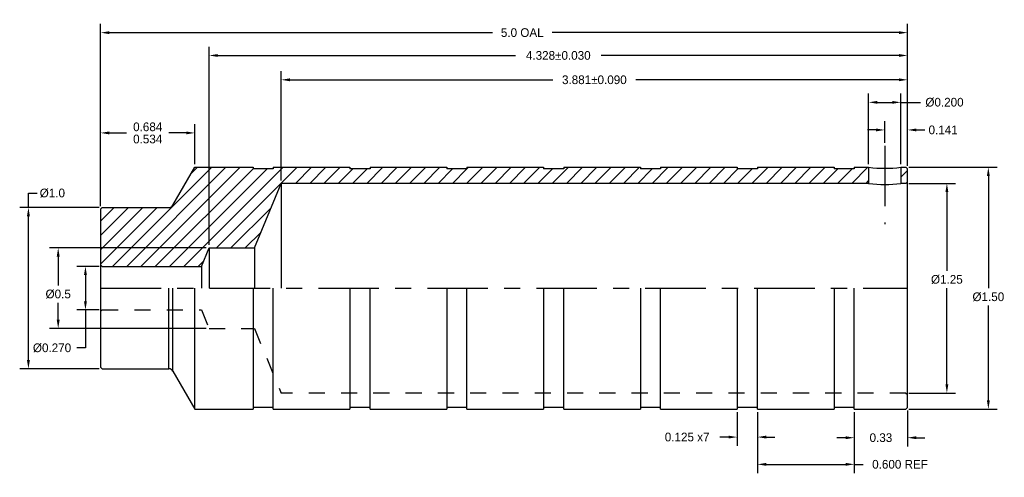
# Model space of a CAD drawing. Extents: x -6.32 to -0.22, y 14.51 to 17.35.
import ezdxf

# ---------------------------------------------------------------- set-up
doc = ezdxf.new("R2010")
doc.units = 0
doc.header["$LTSCALE"] = 0.5
doc.header["$MEASUREMENT"] = 0
doc.linetypes.add('CENTER2', pattern=[1.125, 0.75, -0.125, 0.125, -0.125])
doc.linetypes.add('HIDDEN2', pattern=[0.1875, 0.125, -0.0625])
doc.layers.get('DEFPOINTS').update_dxf_attribs({"linetype": 'CONTINUOUS'})
for name, color, linetype in [('CENTER', 1, 'CENTER2'), ('DIMENSION', 6, 'CONTINUOUS'), ('HATCH', 5, 'CONTINUOUS'), ('HIDDEN', 3, 'HIDDEN2'), ('OBJECT', 5, 'CONTINUOUS')]:
    doc.layers.add(name, color=color, linetype=linetype)
doc.dimstyles.get("Standard").update_dxf_attribs({"dimtxt": 0.18, "dimasz": 0.18, "dimexe": 0.18, "dimexo": 0.0625, "dimgap": 0.09, "dimtad": 0, "dimtih": 1, "dimtoh": 1, "dimdec": 3, "dimzin": 0, "dimdsep": 46, "dimtxsty": 'Standard', "dimcen": 0.09, "dimadec": 0, "dimazin": 0, "dimtfac": 1, "dimtdec": 4, "dimtofl": 0, "dimtmove": 0, "dimatfit": 3, "dimfxl": 1, "dimtolj": 1, "dimtzin": 0, "dimarcsym": 0})

# ---------------------------------------------------------------- blocks, each defined once
blk = doc.blocks.new('*D2')
at = {"layer": 'DEFPOINTS', "color": 0}
for p in [(-5.8095, 16.1858), (-6.2666, 15.1858), (-5.8095, 15.1858)]:
    blk.add_point(p, dxfattribs=at)
at = {"layer": 'DIMENSION', "color": 0, "lineweight": -2}
for p, q in [((-6.2666, 16.1858), (-6.2666, 16.2755)), ((-6.2666, 16.2755), (-6.2126, 16.2755)), ((-5.8282, 16.1858), (-6.3206, 16.1858)), ((-6.2666, 15.2398), (-6.2666, 16.1318)), ((-5.8282, 15.1858), (-6.3206, 15.1858))]:
    blk.add_line(p, q, dxfattribs=at)
at = {"layer": 'DIMENSION', "color": 0}
for points in [[(-6.2756, 16.1318), (-6.2576, 16.1318), (-6.2666, 16.1858)], [(-6.2756, 15.2398), (-6.2576, 15.2398), (-6.2666, 15.1858)]]:
    blk.add_solid(points, dxfattribs=at)
at = {"layer": 'DIMENSION', "color": 0, "insert": (-6.1181, 16.2755), "char_height": 0.054, "attachment_point": 5}
blk.add_mtext('\\A1;Ø1.0', dxfattribs=at)
blk = doc.blocks.new('*D3')
at = {"layer": 'DEFPOINTS', "color": 0}
for p in [(-5.2351, 16.649), (-5.2351, 16.4358), (-5.8195, 16.1758)]:
    blk.add_point(p, dxfattribs=at)
at = {"layer": 'DIMENSION', "color": 0, "lineweight": -2}
for p, q in [((-5.8195, 16.1946), (-5.8195, 16.703)), ((-5.2351, 16.4546), (-5.2351, 16.703)), ((-5.7655, 16.649), (-5.6578, 16.649)), ((-5.2891, 16.649), (-5.3968, 16.649))]:
    blk.add_line(p, q, dxfattribs=at)
at = {"layer": 'DIMENSION', "color": 0}
for points in [[(-5.7655, 16.658), (-5.7655, 16.64), (-5.8195, 16.649)], [(-5.2891, 16.658), (-5.2891, 16.64), (-5.2351, 16.649)]]:
    blk.add_solid(points, dxfattribs=at)
at = {"layer": 'DIMENSION', "color": 0, "insert": (-5.5273, 16.649), "char_height": 0.054, "attachment_point": 5}
blk.add_mtext('\\A1;\\S0.684^ 0.534;', dxfattribs=at)
blk = doc.blocks.new('*D4')
at = {"layer": 'DEFPOINTS', "color": 0}
for p in [(-0.8295, 16.3358), (-0.8295, 15.0358), (-0.5758, 15.0358)]:
    blk.add_point(p, dxfattribs=at)
at = {"layer": 'DIMENSION', "color": 0, "lineweight": -2}
for p, q in [((-0.8107, 16.3358), (-0.5218, 16.3358)), ((-0.5758, 16.2818), (-0.5758, 15.7938)), ((-0.5758, 15.0898), (-0.5758, 15.6858)), ((-0.8107, 15.0358), (-0.5218, 15.0358))]:
    blk.add_line(p, q, dxfattribs=at)
at = {"layer": 'DIMENSION', "color": 0}
for points in [[(-0.5848, 16.2818), (-0.5668, 16.2818), (-0.5758, 16.3358)], [(-0.5848, 15.0898), (-0.5668, 15.0898), (-0.5758, 15.0358)]]:
    blk.add_solid(points, dxfattribs=at)
at = {"layer": 'DIMENSION', "color": 0, "insert": (-0.5758, 15.7398), "char_height": 0.054, "attachment_point": 5}
blk.add_mtext('\\A1;Ø1.25', dxfattribs=at)
blk = doc.blocks.new('*D5')
at = {"layer": 'DEFPOINTS', "color": 0}
for p in [(-0.8295, 16.4358), (-0.8295, 14.9358), (-0.3189, 14.9358)]:
    blk.add_point(p, dxfattribs=at)
at = {"layer": 'DIMENSION', "color": 0, "lineweight": -2}
for p, q in [((-0.8107, 16.4358), (-0.2649, 16.4358)), ((-0.3189, 16.3818), (-0.3189, 15.6858)), ((-0.3189, 14.9898), (-0.3189, 15.5778)), ((-0.8107, 14.9358), (-0.2649, 14.9358))]:
    blk.add_line(p, q, dxfattribs=at)
at = {"layer": 'DIMENSION', "color": 0}
for points in [[(-0.3279, 16.3818), (-0.3099, 16.3818), (-0.3189, 16.4358)], [(-0.3279, 14.9898), (-0.3099, 14.9898), (-0.3189, 14.9358)]]:
    blk.add_solid(points, dxfattribs=at)
at = {"layer": 'DIMENSION', "color": 0, "insert": (-0.3189, 15.6318), "char_height": 0.054, "attachment_point": 5}
blk.add_mtext('\\A1;Ø1.50', dxfattribs=at)
blk = doc.blocks.new('*D6')
at = {"layer": 'DEFPOINTS', "color": 0}
for p in [(-6.0821, 15.9358), (-5.1475, 15.9358), (-5.1475, 15.4358)]:
    blk.add_point(p, dxfattribs=at)
at = {"layer": 'DIMENSION', "color": 0, "lineweight": -2}
for p, q in [((-5.1662, 15.9358), (-6.1361, 15.9358)), ((-6.0821, 15.8818), (-6.0821, 15.7032)), ((-6.0821, 15.4898), (-6.0821, 15.5952)), ((-5.1662, 15.4358), (-6.1361, 15.4358))]:
    blk.add_line(p, q, dxfattribs=at)
at = {"layer": 'DIMENSION', "color": 0}
for points in [[(-6.0911, 15.8818), (-6.0731, 15.8818), (-6.0821, 15.9358)], [(-6.0911, 15.4898), (-6.0731, 15.4898), (-6.0821, 15.4358)]]:
    blk.add_solid(points, dxfattribs=at)
at = {"layer": 'DIMENSION', "color": 0, "insert": (-6.0821, 15.6492), "char_height": 0.054, "attachment_point": 5}
blk.add_mtext('\\A1;Ø0.5', dxfattribs=at)
blk = doc.blocks.new('*D7')
at = {"layer": 'DEFPOINTS', "color": 0}
for p in [(-5.8095, 15.8208), (-5.9132, 15.5508), (-5.8095, 15.5508)]:
    blk.add_point(p, dxfattribs=at)
at = {"layer": 'DIMENSION', "color": 0, "lineweight": -2}
for p, q in [((-5.8282, 15.8208), (-5.9672, 15.8208)), ((-5.9132, 15.7668), (-5.9132, 15.6048)), ((-5.8282, 15.5508), (-5.9672, 15.5508)), ((-5.9132, 15.5508), (-5.9132, 15.3153)), ((-5.9132, 15.3153), (-5.9672, 15.3153))]:
    blk.add_line(p, q, dxfattribs=at)
at = {"layer": 'DIMENSION', "color": 0}
for points in [[(-5.9222, 15.7668), (-5.9042, 15.7668), (-5.9132, 15.8208)], [(-5.9222, 15.6048), (-5.9042, 15.6048), (-5.9132, 15.5508)]]:
    blk.add_solid(points, dxfattribs=at)
at = {"layer": 'DIMENSION', "color": 0, "insert": (-6.1202, 15.3153), "char_height": 0.054, "attachment_point": 5}
blk.add_mtext('\\A1;Ø0.270', dxfattribs=at)
blk = doc.blocks.new('*D8')
at = {"layer": 'DEFPOINTS', "color": 0}
for p in [(-0.8195, 16.6674), (-0.9605, 16.569), (-0.8195, 16.4258)]:
    blk.add_point(p, dxfattribs=at)
at = {"layer": 'DIMENSION', "color": 0, "lineweight": -2}
for p, q in [((-0.9605, 16.5878), (-0.9605, 16.7214)), ((-0.8195, 16.4446), (-0.8195, 16.7214)), ((-1.0145, 16.6674), (-1.0685, 16.6674)), ((-0.7655, 16.6674), (-0.7115, 16.6674))]:
    blk.add_line(p, q, dxfattribs=at)
at = {"layer": 'DIMENSION', "color": 0}
for points in [[(-1.0145, 16.6764), (-1.0145, 16.6584), (-0.9605, 16.6674)], [(-0.7655, 16.6764), (-0.7655, 16.6584), (-0.8195, 16.6674)]]:
    blk.add_solid(points, dxfattribs=at)
at = {"layer": 'DIMENSION', "color": 0, "insert": (-0.599, 16.6674), "char_height": 0.054, "attachment_point": 5}
blk.add_mtext('\\A1;0.141', dxfattribs=at)
blk = doc.blocks.new('*D9')
at = {"layer": 'DEFPOINTS', "color": 0}
for p in [(-0.8605, 16.8385), (-1.0605, 16.4358), (-0.8605, 16.4358)]:
    blk.add_point(p, dxfattribs=at)
at = {"layer": 'DIMENSION', "color": 0, "lineweight": -2}
for p, q in [((-1.0605, 16.4546), (-1.0605, 16.8925)), ((-1.0065, 16.8385), (-0.9145, 16.8385)), ((-0.8605, 16.4546), (-0.8605, 16.8925)), ((-0.8605, 16.8385), (-0.739, 16.8385))]:
    blk.add_line(p, q, dxfattribs=at)
at = {"layer": 'DIMENSION', "color": 0}
for points in [[(-1.0065, 16.8475), (-1.0065, 16.8295), (-1.0605, 16.8385)], [(-0.9145, 16.8475), (-0.9145, 16.8295), (-0.8605, 16.8385)]]:
    blk.add_solid(points, dxfattribs=at)
at = {"layer": 'DIMENSION', "color": 0, "insert": (-0.5905, 16.8385), "char_height": 0.054, "attachment_point": 5}
blk.add_mtext('\\A1;Ø0.200', dxfattribs=at)
blk = doc.blocks.new('*D10')
at = {"layer": 'DEFPOINTS', "color": 0}
for p in [(-1.1495, 14.9358), (-0.8195, 14.9458), (-0.8195, 14.7586)]:
    blk.add_point(p, dxfattribs=at)
at = {"layer": 'DIMENSION', "color": 0, "lineweight": -2}
for p, q in [((-1.1495, 14.9171), (-1.1495, 14.7046)), ((-0.8195, 14.9271), (-0.8195, 14.7046)), ((-1.2035, 14.7586), (-1.2575, 14.7586)), ((-0.7655, 14.7586), (-0.7115, 14.7586))]:
    blk.add_line(p, q, dxfattribs=at)
at = {"layer": 'DIMENSION', "color": 0}
for points in [[(-1.2035, 14.7676), (-1.2035, 14.7496), (-1.1495, 14.7586)], [(-0.7655, 14.7676), (-0.7655, 14.7496), (-0.8195, 14.7586)]]:
    blk.add_solid(points, dxfattribs=at)
at = {"layer": 'DIMENSION', "color": 0, "insert": (-0.9845, 14.7586), "char_height": 0.054, "attachment_point": 5}
blk.add_mtext('\\A1;0.33', dxfattribs=at)
blk = doc.blocks.new('*D11')
at = {"layer": 'DEFPOINTS', "color": 0}
for p in [(-1.7495, 14.9358), (-1.1495, 14.9358), (-1.7495, 14.5934)]:
    blk.add_point(p, dxfattribs=at)
at = {"layer": 'DIMENSION', "color": 0, "lineweight": -2}
for p, q in [((-1.7495, 14.9171), (-1.7495, 14.5394)), ((-1.1495, 14.9171), (-1.1495, 14.5394)), ((-1.6955, 14.5934), (-1.2035, 14.5934)), ((-1.1495, 14.5934), (-1.0955, 14.5934))]:
    blk.add_line(p, q, dxfattribs=at)
at = {"layer": 'DIMENSION', "color": 0}
for points in [[(-1.6955, 14.6024), (-1.6955, 14.5844), (-1.7495, 14.5934)], [(-1.2035, 14.6024), (-1.2035, 14.5844), (-1.1495, 14.5934)]]:
    blk.add_solid(points, dxfattribs=at)
at = {"layer": 'DIMENSION', "color": 0, "insert": (-0.866, 14.5934), "char_height": 0.054, "attachment_point": 5}
blk.add_mtext('\\A1;0.600 REF', dxfattribs=at)
blk = doc.blocks.new('*D12')
at = {"layer": 'DEFPOINTS', "color": 0}
for p in [(-1.8745, 14.9358), (-1.7495, 14.9358), (-1.7495, 14.7625)]:
    blk.add_point(p, dxfattribs=at)
at = {"layer": 'DIMENSION', "color": 0, "lineweight": -2}
for p, q in [((-1.8745, 14.9171), (-1.8745, 14.7085)), ((-1.7495, 14.9171), (-1.7495, 14.7085)), ((-1.9285, 14.7625), (-1.9825, 14.7625)), ((-1.6955, 14.7625), (-1.6415, 14.7625))]:
    blk.add_line(p, q, dxfattribs=at)
at = {"layer": 'DIMENSION', "color": 0}
for points in [[(-1.9285, 14.7715), (-1.9285, 14.7535), (-1.8745, 14.7625)], [(-1.6955, 14.7715), (-1.6955, 14.7535), (-1.7495, 14.7625)]]:
    blk.add_solid(points, dxfattribs=at)
at = {"layer": 'DIMENSION', "color": 0, "insert": (-2.185, 14.7625), "char_height": 0.054, "attachment_point": 5}
blk.add_mtext('\\A1;0.125 x7', dxfattribs=at)
blk = doc.blocks.new('*D13')
at = {"layer": 'DEFPOINTS', "color": 0}
for p in [(-0.8195, 16.9783), (-0.8195, 16.4258), (-4.7005, 16.3358)]:
    blk.add_point(p, dxfattribs=at)
at = {"layer": 'DIMENSION', "color": 0, "lineweight": -2}
for p, q in [((-4.7005, 16.3546), (-4.7005, 17.0323)), ((-0.8195, 16.4446), (-0.8195, 17.0323)), ((-4.6465, 16.9783), (-3.0165, 16.9783)), ((-0.8735, 16.9783), (-2.5035, 16.9783))]:
    blk.add_line(p, q, dxfattribs=at)
at = {"layer": 'DIMENSION', "color": 0}
for points in [[(-4.6465, 16.9873), (-4.6465, 16.9693), (-4.7005, 16.9783)], [(-0.8735, 16.9873), (-0.8735, 16.9693), (-0.8195, 16.9783)]]:
    blk.add_solid(points, dxfattribs=at)
at = {"layer": 'DIMENSION', "color": 0, "insert": (-2.76, 16.9783), "char_height": 0.054, "attachment_point": 5}
blk.add_mtext('\\A1;3.881±0.090', dxfattribs=at)
blk = doc.blocks.new('*D14')
at = {"layer": 'DEFPOINTS', "color": 0}
for p in [(-0.8195, 17.1293), (-0.8195, 16.4258), (-5.1475, 15.9358)]:
    blk.add_point(p, dxfattribs=at)
at = {"layer": 'DIMENSION', "color": 0, "lineweight": -2}
for p, q in [((-5.1475, 15.9546), (-5.1475, 17.1833)), ((-0.8195, 16.4446), (-0.8195, 17.1833)), ((-5.0935, 17.1293), (-3.249, 17.1293)), ((-0.8735, 17.1293), (-2.718, 17.1293))]:
    blk.add_line(p, q, dxfattribs=at)
at = {"layer": 'DIMENSION', "color": 0}
for points in [[(-5.0935, 17.1383), (-5.0935, 17.1203), (-5.1475, 17.1293)], [(-0.8735, 17.1383), (-0.8735, 17.1203), (-0.8195, 17.1293)]]:
    blk.add_solid(points, dxfattribs=at)
at = {"layer": 'DIMENSION', "color": 0, "insert": (-2.9835, 17.1293), "char_height": 0.054, "attachment_point": 5}
blk.add_mtext('4.328±0.030', dxfattribs=at)
blk = doc.blocks.new('*D15')
at = {"layer": 'DEFPOINTS', "color": 0}
for p in [(-0.8195, 17.2708), (-0.8195, 16.4258), (-5.8195, 16.1758)]:
    blk.add_point(p, dxfattribs=at)
at = {"layer": 'DIMENSION', "color": 0, "lineweight": -2}
for p, q in [((-5.8195, 16.1946), (-5.8195, 17.3248)), ((-5.7655, 17.2708), (-3.3912, 17.2708)), ((-0.8735, 17.2708), (-3.0222, 17.2708)), ((-0.8195, 16.4446), (-0.8195, 17.3248))]:
    blk.add_line(p, q, dxfattribs=at)
at = {"layer": 'DIMENSION', "color": 0}
for points in [[(-5.7655, 17.2798), (-5.7655, 17.2618), (-5.8195, 17.2708)], [(-0.8735, 17.2798), (-0.8735, 17.2618), (-0.8195, 17.2708)]]:
    blk.add_solid(points, dxfattribs=at)
at = {"layer": 'DIMENSION', "color": 0, "insert": (-3.2067, 17.2708), "char_height": 0.054, "attachment_point": 5}
blk.add_mtext('\\A1;5.0 OAL', dxfattribs=at)

msp = doc.modelspace()

# ---------------------------------------------------------------- hatches: boundary and pattern name
at = {"layer": 'HATCH'}
h = msp.add_hatch(dxfattribs=at)
h.set_pattern_fill('ANSI31', color=256, scale=0.5, style=0)
h.paths.add_polyline_path([(-4.7005, 16.3358), (-1.0605, 16.3358), (-1.0605, 16.4358), (-1.1495, 16.4358), (-1.1495, 16.4258), (-1.2745, 16.4258), (-1.2745, 16.4358), (-1.7495, 16.4358), (-1.7495, 16.4258), (-1.8745, 16.4258), (-1.8745, 16.4358), (-2.3495, 16.4358), (-2.3495, 16.4258), (-2.4745, 16.4258), (-2.4745, 16.4358), (-2.9495, 16.4358), (-2.9495, 16.4258), (-3.0745, 16.4258), (-3.0745, 16.4358), (-3.5495, 16.4358), (-3.5495, 16.4258), (-3.6745, 16.4258), (-3.6745, 16.4358), (-4.1495, 16.4358), (-4.1495, 16.4258), (-4.2745, 16.4258), (-4.2745, 16.4358), (-4.7495, 16.4358), (-4.7495, 16.4258), (-4.8745, 16.4258), (-4.8745, 16.4358), (-5.2351, 16.4358), (-5.3708, 16.2008, -0.267949), (-5.3968, 16.1858), (-5.8095, 16.1858), (-5.8195, 16.1758), (-5.8195, 15.8308), (-5.8095, 15.8208), (-5.1951, 15.8208), (-5.1475, 15.9358), (-4.8661, 15.9358)])
h.paths.add_polyline_path([(-0.8195, 16.4258), (-0.8295, 16.4358), (-0.8605, 16.4358), (-0.8605, 16.3358), (-0.8295, 16.3358), (-0.8195, 16.3458)])

# ---------------------------------------------------------------- linework, layer by layer
at = {"layer": 'CENTER'}
for p, q in [((-0.9605, 16.569), (-0.9605, 16.0827)), ((-5.8195, 15.6858), (-0.8195, 15.6858))]:
    msp.add_line(p, q, dxfattribs=at)
at = {"layer": 'HIDDEN'}
for p, q in [((-5.8195, 15.5408), (-5.8095, 15.5508)), ((-5.8095, 15.5508), (-5.1951, 15.5508)), ((-5.1951, 15.5508), (-5.1475, 15.4358)), ((-5.1475, 15.4358), (-4.8661, 15.4358)), ((-4.8661, 15.4358), (-4.7005, 15.0358)), ((-0.8295, 15.0358), (-4.7005, 15.0358)), ((-0.8295, 15.0358), (-0.8195, 15.0258))]:
    msp.add_line(p, q, dxfattribs=at)
at = {"layer": 'OBJECT'}
for p, q in [((-5.3708, 16.2008), (-5.2351, 16.4358)), ((-5.2351, 16.4358), (-4.8745, 16.4358)), ((-4.8745, 16.4358), (-4.8745, 16.4258)), ((-4.7495, 16.4258), (-4.8745, 16.4258)), ((-4.7495, 16.4358), (-4.2745, 16.4358)), ((-4.7495, 16.4358), (-4.7495, 16.4258)), ((-4.2745, 16.4358), (-4.2745, 16.4258)), ((-4.1495, 16.4258), (-4.2745, 16.4258)), ((-4.1495, 16.4358), (-3.6745, 16.4358)), ((-4.1495, 16.4358), (-4.1495, 16.4258)), ((-3.6745, 16.4358), (-3.6745, 16.4258)), ((-3.5495, 16.4258), (-3.6745, 16.4258)), ((-3.5495, 16.4358), (-3.0745, 16.4358)), ((-3.5495, 16.4358), (-3.5495, 16.4258)), ((-3.0745, 16.4358), (-3.0745, 16.4258)), ((-2.9495, 16.4258), (-3.0745, 16.4258)), ((-2.9495, 16.4358), (-2.4745, 16.4358)), ((-2.9495, 16.4358), (-2.9495, 16.4258)), ((-2.4745, 16.4358), (-2.4745, 16.4258)), ((-2.3495, 16.4258), (-2.4745, 16.4258)), ((-2.3495, 16.4358), (-1.8745, 16.4358)), ((-2.3495, 16.4358), (-2.3495, 16.4258)), ((-1.8745, 16.4358), (-1.8745, 16.4258)), ((-1.7495, 16.4258), (-1.8745, 16.4258)), ((-1.7495, 16.4358), (-1.2745, 16.4358)), ((-1.7495, 16.4358), (-1.7495, 16.4258)), ((-1.2745, 16.4358), (-1.2745, 16.4258)), ((-1.1495, 16.4258), (-1.2745, 16.4258)), ((-1.1495, 16.4358), (-1.1495, 16.4258)), ((-1.1495, 16.4358), (-1.0605, 16.4358)), ((-1.0605, 16.4358), (-1.0605, 16.3358)), ((-0.8605, 16.4358), (-0.8605, 16.3358)), ((-0.8605, 16.4358), (-0.8295, 16.4358)), ((-0.8295, 16.4358), (-0.8195, 16.4258)), ((-0.8195, 14.9458), (-0.8195, 16.4258)), ((-4.8661, 15.9358), (-4.7005, 16.3358)), ((-4.7005, 16.3358), (-4.7005, 15.6858)), ((-1.0605, 16.3358), (-4.7005, 16.3358)), ((-0.8295, 16.3358), (-0.8605, 16.3358)), ((-0.8295, 16.3358), (-0.8195, 16.3458)), ((-5.8095, 16.1858), (-5.8195, 16.1758)), ((-5.8195, 16.1758), (-5.8195, 15.1958)), ((-5.8095, 16.1858), (-5.3968, 16.1858)), ((-5.1951, 15.8208), (-5.1475, 15.9358)), ((-5.1475, 15.9358), (-4.8661, 15.9358)), ((-5.1475, 15.9358), (-5.1475, 15.6858)), ((-4.8661, 15.9358), (-4.8661, 15.6858)), ((-5.8195, 15.8308), (-5.8095, 15.8208)), ((-5.8095, 15.8208), (-5.1951, 15.8208)), ((-5.1951, 15.8208), (-5.1951, 15.6858)), ((-5.3968, 15.1858), (-5.3968, 15.6858)), ((-5.3708, 15.1708), (-5.3708, 15.6858)), ((-5.2351, 14.9358), (-5.2351, 15.6858)), ((-4.8745, 15.6858), (-4.8745, 14.9358)), ((-4.7495, 14.9358), (-4.7495, 15.6858)), ((-4.2745, 15.6858), (-4.2745, 14.9358)), ((-4.1495, 14.9358), (-4.1495, 15.6858)), ((-3.6745, 15.6858), (-3.6745, 14.9358)), ((-3.5495, 14.9358), (-3.5495, 15.6858)), ((-3.0745, 15.6858), (-3.0745, 14.9358)), ((-2.9495, 14.9358), (-2.9495, 15.6858)), ((-2.4745, 15.6858), (-2.4745, 14.9358)), ((-2.3495, 14.9358), (-2.3495, 15.6858)), ((-1.8745, 15.6858), (-1.8745, 14.9358)), ((-1.7495, 14.9358), (-1.7495, 15.6858)), ((-1.2745, 15.6858), (-1.2745, 14.9358)), ((-1.1495, 14.9358), (-1.1495, 15.6858)), ((-5.8095, 15.1858), (-5.8195, 15.1958)), ((-5.8095, 15.1858), (-5.3968, 15.1858)), ((-5.3708, 15.1708), (-5.2351, 14.9358)), ((-5.2351, 14.9358), (-4.8745, 14.9358)), ((-4.7495, 14.9458), (-4.8745, 14.9458)), ((-4.7495, 14.9358), (-4.2745, 14.9358)), ((-4.1495, 14.9458), (-4.2745, 14.9458)), ((-4.1495, 14.9358), (-3.6745, 14.9358)), ((-3.5495, 14.9458), (-3.6745, 14.9458)), ((-3.5495, 14.9358), (-3.0745, 14.9358)), ((-2.9495, 14.9458), (-3.0745, 14.9458)), ((-2.9495, 14.9358), (-2.4745, 14.9358)), ((-2.3495, 14.9458), (-2.4745, 14.9458)), ((-2.3495, 14.9358), (-1.8745, 14.9358)), ((-1.7495, 14.9458), (-1.8745, 14.9458)), ((-1.7495, 14.9358), (-1.2745, 14.9358)), ((-1.1495, 14.9458), (-1.2745, 14.9458)), ((-1.1495, 14.9358), (-0.8295, 14.9358)), ((-0.8295, 14.9358), (-0.8195, 14.9458))]:
    msp.add_line(p, q, dxfattribs=at)
for centre, radius, start, end in [((-0.9605, 17.2258), 0.7963, 262.78536, 277.21464), ((-0.9605, 17.1258), 0.7963, 262.78536, 277.21464), ((-5.3968, 16.2158), 0.03, 270, 330), ((-5.3968, 15.1558), 0.03, 30, 90)]:
    msp.add_arc(centre, radius, start, end, dxfattribs=at)

# ---------------------------------------------------------------- dimensions: what is measured, and where the dimension line sits
at = {"layer": 'DIMENSION'}
for base, p1, p2, text, override, picture, middle in [((-0.8195, 17.2708), (-5.8195, 16.1758), (-0.8195, 16.4258), '<> OAL', {"dimscale": 0.3, "dimdec": 1, "dimtdec": 3}, '*D15', (-3.2067, 17.2708)), ((-0.8605, 16.8385), (-1.0605, 16.4358), (-0.8605, 16.4358), 'Ø<>', {"dimscale": 0.3, "dimtdec": 3}, '*D9', (-0.5905, 16.8385)), ((-1.7495, 14.7625), (-1.8745, 14.9358), (-1.7495, 14.9358), '<> x7', {"dimscale": 0.3, "dimtdec": 3}, '*D12', (-2.185, 14.7625)), ((-1.7495, 14.5934), (-1.1495, 14.9358), (-1.7495, 14.9358), '<> REF', {"dimscale": 0.3, "dimtdec": 3}, '*D11', (-0.866, 14.5934))]:
    dim = msp.add_linear_dim(base=base, p1=p1, p2=p2, text=text, dimstyle='Standard', override=override, dxfattribs=at)
    dim.commit()
    dim.dimension.update_dxf_attribs({"geometry": picture, "text_midpoint": middle, "dimtype": 160})
for base, p1, p2, override, picture, middle in [((-0.8195, 17.1293), (-5.1475, 15.9358), (-0.8195, 16.4258), {"dimscale": 0.3, "dimgap": 0.09, "dimtol": 1, "dimlim": 0, "dimtp": 0.03, "dimtm": 0.03, "dimtdec": 3, "dimtolj": 0}, '*D14', (-2.9835, 17.1293)), ((-0.8195, 16.9783), (-4.7005, 16.3358), (-0.8195, 16.4258), {"dimscale": 0.3, "dimgap": 0.09, "dimtol": 1, "dimlim": 0, "dimtp": 0.09, "dimtm": 0.09, "dimtdec": 3}, '*D13', (-2.76, 16.9783)), ((-0.8195, 16.6674), (-0.9605, 16.569), (-0.8195, 16.4258), {"dimscale": 0.3, "dimtdec": 3}, '*D8', (-0.599, 16.6674)), ((-5.2351, 16.649), (-5.8195, 16.1758), (-5.2351, 16.4358), {"dimscale": 0.3, "dimgap": 0.09, "dimtol": 0, "dimlim": 1, "dimtp": 0.1, "dimtm": 0.05, "dimtdec": 3}, '*D3', (-5.5273, 16.649)), ((-0.8195, 14.7586), (-1.1495, 14.9358), (-0.8195, 14.9458), {"dimscale": 0.3, "dimdec": 2, "dimtdec": 3}, '*D10', (-0.9845, 14.7586))]:
    dim = msp.add_linear_dim(base=base, p1=p1, p2=p2, dimstyle='Standard', override=override, dxfattribs=at)
    dim.commit()
    dim.dimension.update_dxf_attribs({"geometry": picture, "text_midpoint": middle})
for base, p1, p2, text, override, picture, middle in [((-0.3189, 14.9358), (-0.8295, 16.4358), (-0.8295, 14.9358), 'Ø<>', {"dimscale": 0.3, "dimdec": 2, "dimtdec": 3}, '*D5', (-0.3189, 15.6318)), ((-6.2666, 15.1858), (-5.8095, 16.1858), (-5.8095, 15.1858), 'Ø<>', {"dimscale": 0.3, "dimdec": 1, "dimtdec": 3}, '*D2', (-6.1181, 16.2755)), ((-0.5758, 15.0358), (-0.8295, 16.3358), (-0.8295, 15.0358), 'Ø1.25', {"dimscale": 0.3, "dimtdec": 3}, '*D4', (-0.5758, 15.7398)), ((-6.0821, 15.9358), (-5.1475, 15.4358), (-5.1475, 15.9358), 'Ø<>', {"dimscale": 0.3, "dimdec": 1, "dimtdec": 3}, '*D6', (-6.0821, 15.6492)), ((-5.9132, 15.5508), (-5.8095, 15.8208), (-5.8095, 15.5508), 'Ø<>', {"dimscale": 0.3, "dimtdec": 3}, '*D7', (-6.1202, 15.3153))]:
    dim = msp.add_linear_dim(base=base, p1=p1, p2=p2, angle=90, text=text, dimstyle='Standard', override=override, dxfattribs=at)
    dim.commit()
    dim.dimension.update_dxf_attribs({"geometry": picture, "text_midpoint": middle, "dimtype": 160})

doc.saveas('drawing.dxf')
